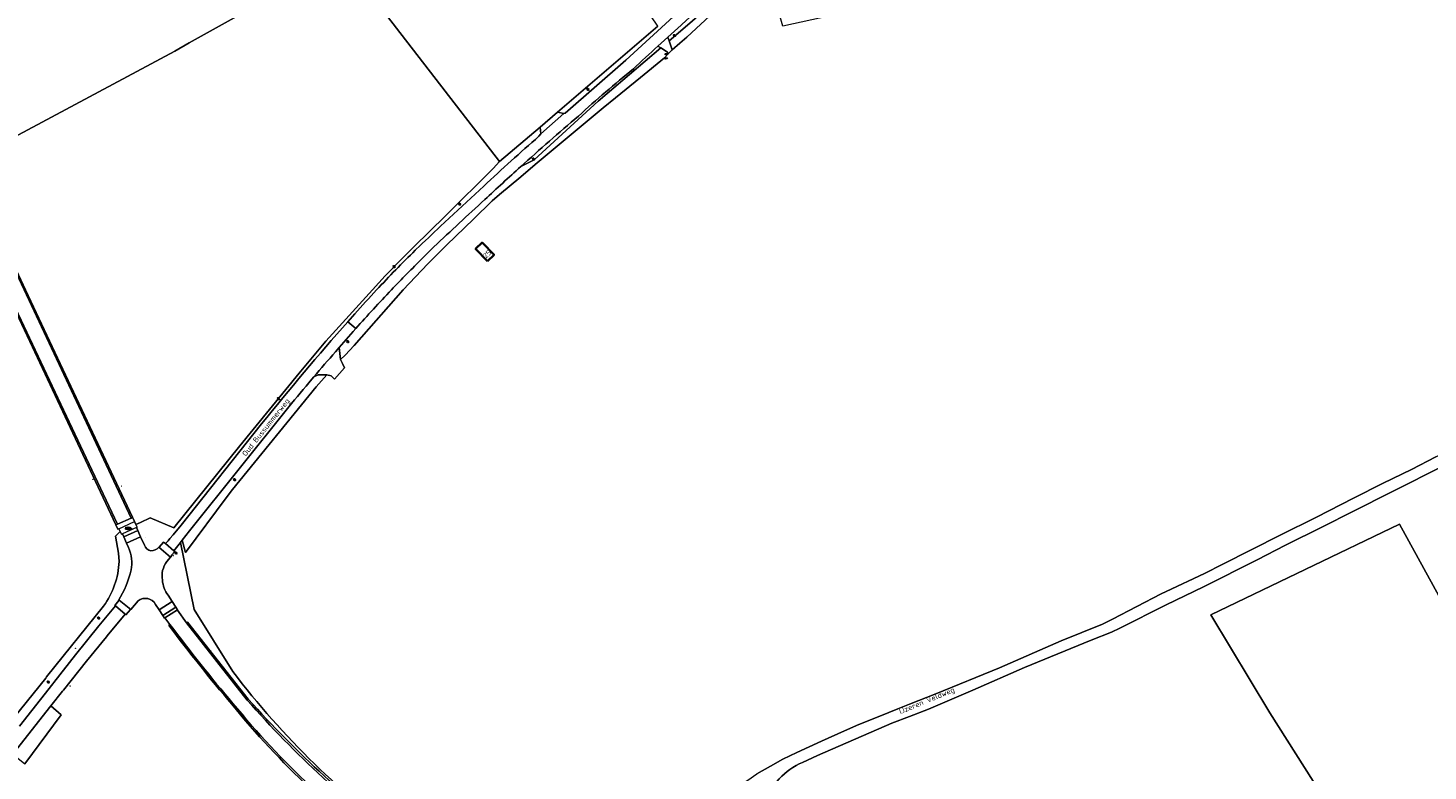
# Model space of a CAD drawing. Header units: metres. Extents: x 140853 to 145288, y 474558 to 480269.
# Tile 143 of 256: x 142611 to 143089, y 477586 to 477840. Entities that reach past the tile are written whole.
import ezdxf
from ezdxf.enums import TextEntityAlignment as Align

# ---------------------------------------------------------------- set-up
doc = ezdxf.new("R2010")
doc.units = ezdxf.units.M
doc.header["$MEASUREMENT"] = 0
for name, color, linetype, lineweight in [('B-WE-FV-GELEIDING_WILDROOSTER-G', 80, 'Continuous', 18), ('B-WE-FV-GELEIDING_WILDROOSTER-S', 80, 'Continuous', 18), ('B-WE-GR-BEPLANTING_CULTUUR_BOSPLANTSOEN-G', 90, 'GR-PLANTSOEN', 18), ('B-WE-GR-BOS_LOOF-G', 40, 'Continuous', 13), ('B-WE-GR-BOS_NAALD-G', 40, 'Continuous', 13), ('B-WE-GR-BOUWLAND-G', 80, 'Continuous', 13), ('B-WE-GR-GRAS-G', 60, 'Continuous', 13), ('B-WE-GR-GRAS_KRUIDENRIJK-G', 80, 'Continuous', 18), ('B-WE-GR-GROENVOORZIENING-G', 80, 'Continuous', 18), ('B-WE-GR-HEIDE-G', 200, 'Continuous', 13), ('B-WE-IE-TERREINAFSCHEIDING_KUNSTMATIG_HEKWERK-G', 20, 'IE-TERREINAFSCHEIDING-KUNSTMATIG', 18), ('B-WE-KL-ET_LS_OV_LICHTMAST-S', 190, 'Continuous', 18), ('B-WE-KL-WATER_PUT-S', 170, 'Continuous', 18), ('B-WE-OG-BEBOUWING-G', 7, 'Continuous', 35), ('B-WE-OG-BEBOUWING_HUISNUMMER-T18', 10, 'Continuous', 18), ('B-WE-OG-BEBOUWING_STRAATNAAM-T18', 10, 'Continuous', 18), ('B-WE-OG-TERREIN_ERF-G', 7, 'Continuous', 18), ('B-WE-VH-ONVERHARD-G', 252, 'Continuous', 18), ('B-WE-VH-VERHARDING_ASFALT-G', 252, 'Continuous', 18), ('B-WE-VH-VERHARDING_BEDRIJFSVLOERPLAAT-G', 252, 'Continuous', 18), ('B-WE-VH-VERHARDING_BETONSTRAATSTEEN-G', 252, 'Continuous', 18), ('B-WE-VH-VERHARDING_HALFVERHARDING_GRIND-G', 252, 'Continuous', 18), ('B-WE-VH-VERHARDING_STRAATBAKSTEEN-G', 252, 'Continuous', 18), ('X-XX-XX-ALGEMEEN-S', 7, 'Continuous', 18)]:
    doc.layers.add(name, color=color, linetype=linetype, lineweight=lineweight)
doc.styles.add('NLCS-ISO', font='txt')
doc.linetypes.add('GR-PLANTSOEN', pattern='A,0,[179,NLCS.shx,S=2,R=0,X=0,Y=0],-4', length=4)
doc.linetypes.add('IE-TERREINAFSCHEIDING-KUNSTMATIG', pattern='A,4,[82,NLCS.shx,S=0.75,R=90,X=0,Y=0],4,-2', length=10)

# ---------------------------------------------------------------- blocks, each defined once
blk = doc.blocks.new('SIE-WEG_AFVALBAK_TYPE_01')
for radius in [0.25, 0.156]:
    blk.add_circle((0, 0), radius)
blk = doc.blocks.new('B-SIE-WEG_LICHTMAST-SO')
at = {"ltscale": 0.1}
for p, q in [((-1.1, 0.6), (-2.2, 1.3)), ((0, 1.3), (0, 2.5)), ((1.1, 0.6), (2.2, 1.3)), ((-1.1, -0.6), (-2.2, -1.3)), ((0, -1.3), (0, -2.5)), ((1.1, -0.6), (2.2, -1.3))]:
    blk.add_line(p, q, dxfattribs=at)
at = {"flags": 128}
for points in [[(-1.2, 0.5), (1.2, 0.5)], [(-1.2, -0.5), (1.2, -0.5)]]:
    blk.add_lwpolyline(points, dxfattribs=at)
at = {"ltscale": 0.1}
blk.add_circle((0, 0), 1.27, dxfattribs=at)
at = {"style": 'NLCS-ISO'}
blk.add_attdef('TYPE', text='', height=1.8, dxfattribs=at).set_placement((0, 2.5), align=Align.BOTTOM_CENTER)
blk = doc.blocks.new('SKL-WATERLEIDINGPUT-SO')
at = {"color": 0, "linetype": 'ByBlock', "lineweight": 18}
blk.add_ellipse((0, 0), major_axis=(2.5, 0), ratio=0.54, dxfattribs=at)
at = {"color": 0, "linetype": 'ByBlock', "lineweight": 18, "style": 'NLCS-ISO'}
blk.add_text('wl', height=1.8, dxfattribs=at).set_placement((0, 0), align=Align.MIDDLE_CENTER)
blk = doc.blocks.new('SVH-ROOSTER-SO')
for p, q in [((-4.9, 1.5), (4.8, 1.5)), ((-3, 0), (-3, 2.5)), ((0, 0), (0, 2.9)), ((3, 0), (3, 2.5)), ((-5.6, 0), (5.7, 0)), ((-4.8, -1.5), (4.8, -1.5)), ((-3, -2.5), (-3, 0)), ((0, -3), (0, 0)), ((3, -2.5), (3, 0))]:
    blk.add_line(p, q)
blk.add_point((5.7, 0))
at = {"style": 'NLCS-ISO'}
blk.add_attdef('KLEUR', text='', height=1.8, dxfattribs=at).set_placement((7.3, 0), align=Align.MIDDLE_LEFT)

msp = doc.modelspace()

# ---------------------------------------------------------------- linework, layer by layer
at = {"layer": 'B-WE-FV-GELEIDING_WILDROOSTER-G', "ltscale": 0.2, "flags": 128}
for points in [[(142642.276, 477668.405), (142647.667, 477670.843)], [(142647.667, 477670.843), (142648.085, 477669.88)], [(142648.085, 477669.88), (142648.505, 477668.913)], [(142642.749, 477667.388), (142642.276, 477668.405)], [(142643.171, 477666.481), (142642.749, 477667.388)], [(142643.466, 477666.615), (142643.171, 477666.481)], [(142648.261, 477668.802), (142643.466, 477666.615)], [(142648.505, 477668.913), (142648.261, 477668.802)]]:
    msp.add_lwpolyline(points, dxfattribs=at)
at = {"layer": 'B-WE-GR-BEPLANTING_CULTUUR_BOSPLANTSOEN-G', "ltscale": 0.2, "flags": 128}
for points in [[(143486.384, 478172.812), (143480.556, 478175.008), (143379.222, 478198.307), (143238.925, 478241.405), (143229.36, 478235.529), (143287.716, 478217.565), (143265.756, 478144.143), (143188.365, 478170.998), (143178.556, 478121.189), (143153.844, 478128.445), (143169.081, 478207.615), (143163.037, 478205.437), (143145.191, 478199.744), (143127.145, 478194.718), (143113.357, 478191.522), (143099.492, 478188.675), (143088.475, 478186.673), (143077.638, 478149.747), (143233.477, 478102.471), (143236.543, 478101.541), (143221.656, 477979.844), (143165.504, 477981.586), (143164.371, 477981.621), (143164.371, 477981.173), (143164.28, 477980.197), (143164.149, 477974.953), (143194.22, 477974.203), (143267.163, 477974.079), (143306.769, 477974.011), (143311.679, 477956.369), (143308.475, 477950.477), (143264.976, 477937.496), (143173.431, 477910.177), (143129.555, 477897.083), (143023.446, 477873.939), (143000, 477868.825), (142869.03, 477840.139), (142862.913, 477861.758), (142861.399, 477859.863), (142836.238, 477836.363), (142833.866, 477834.373), (142831.25, 477832.067), (142829.851, 477830.701), (142828.618, 477829.372), (142820.497, 477822.648), (142811.879, 477815.645), (142807.761, 477812.173), (142784.53, 477792.86), (142779.547, 477788.654), (142772.278, 477782.591), (142769.836, 477780.487), (142763.413, 477774.207), (142754.289, 477765.378), (142748.126, 477759.218), (142747.786, 477758.878), (142739.43, 477750), (142722.704, 477731.031), (142719.61, 477727.659), (142718, 477726.179), (142718.649, 477724.85), (142719.298, 477723.325), (142715.93, 477719.474), (142714.762, 477720.586), (142713.282, 477720.939), (142709.647, 477716.847), (142681.113, 477681.769), (142679.247, 477679.381), (142665.07, 477660.215), (142663.896, 477664.421), (142663.303, 477663.673), (142667.946, 477640.834), (142681.216, 477619.6), (142681.216, 477619.6, 0.0763381), (142741.403, 477561.144), (142741.403, 477561.144, 0.2367689), (142774.215, 477555.709), (142774.215, 477555.709), (142789.805, 477560.918), (142816.748, 477570.782), (142816.748, 477570.782, -0.0441848), (142836.692, 477575.559), (142836.692, 477575.559), (142854.479, 477581.163), (142854.479, 477581.163, 0.0429709), (142857.142, 477582.469), (142857.142, 477582.469), (142860.17, 477584.57), (142864.83, 477587.241), (142869.049, 477589.621), (142873.877, 477591.896), (142882.254, 477595.792), (142890.178, 477599.342), (142895.092, 477601.51), (142902.261, 477604.314), (142908.328, 477606.825), (142912.339, 477608.449), (142921.363, 477611.941), (142943.073, 477620.901), (142964.135, 477630.016), (142978.274, 477635.825), (142979.628, 477636.417), (142981.685, 477637.453), (142998.294, 477646.097), (143000, 477646.905), (143013.134, 477653.103), (143019.392, 477656.289), (143039.007, 477666.221), (143051.332, 477672.337), (143064.046, 477678.815), (143074.15, 477683.915), (143083.766, 477688.602), (143092.142, 477692.901), (143110.335, 477701.891), (143119.799, 477706.622), (143127.196, 477710.242), (143131.586, 477712.322), (143143.29, 477717.419), (143151.241, 477720.905), (143157.655, 477723.946), (143168.1, 477729.307), (143175.689, 477733.182), (143194.419, 477742.589), (143208.957, 477750), (143211.403, 477751.247), (143218.663, 477753.845), (143228.868, 477756.7), (143230.493, 477757.108), (143234.403, 477757.823), (143243.187, 477758.696), (143245.625, 477758.851), (143248.774, 477758.804), (143255.63, 477758.202), (143258.576, 477758.002), (143260.912, 477757.699), (143262.944, 477757.346), (143266.854, 477756.893), (143270.969, 477756.034), (143274.626, 477755.378), (143280.162, 477754.266), (143280.162, 477754.266, 0.0750108), (143305.758, 477753.43), (143305.758, 477753.43), (143316.016, 477754.508), (143321.957, 477755.225), (143325.46, 477755.839), (143328.507, 477756.4), (143332.213, 477757.725), (143335.208, 477758.591), (143337.391, 477759.61), (143339.828, 477760.171), (143343.636, 477761.699), (143344.905, 477762.106), (143346.276, 477762.615), (143349.27, 477764.396), (143349.27, 477764.396, -0.0469972), (143350.945, 477765.617), (143350.945, 477765.617, -0.0659339), (143353.585, 477766.737), (143353.585, 477766.737), (143356.021, 477768.162), (143361.113, 477770.429), (143365.921, 477772.185), (143365.921, 477772.185, 0.0379722), (143366.784, 477772.542), (143366.784, 477772.542, 0.0413559), (143367.393, 477772.897), (143367.393, 477772.897, -0.0282897), (143368.306, 477773.507), (143368.306, 477773.507, -0.0713289), (143370.185, 477774.221), (143370.185, 477774.221), (143378.358, 477777.226), (143380.236, 477778.193), (143384.45, 477779.568), (143388.468, 477781.345), (143390.643, 477782.368), (143390.643, 477782.368, -0.0420375), (143392.115, 477783.182), (143392.115, 477783.182, -0.0471207), (143393.537, 477783.691), (143393.537, 477783.691, 0.0559923), (143394.908, 477784.15), (143394.908, 477784.15, 0.0765349), (143396.226, 477785.067), (143396.226, 477785.067), (143398.258, 477786.033), (143400.542, 477787.254), (143403.689, 477788.883), (143407.597, 477791.223), (143412.775, 477794.073), (143423.233, 477797.893), (143428.666, 477798.915), (143432.526, 477799.809), (143421.062, 477817.531), (143419.931, 477823.485), (143421.135, 477832.436), (143430.088, 477851.734), (143401.919, 477848.604), (143393.777, 477849.819), (143389.892, 477850.94), (143387.534, 477852.134), (143376.463, 477867.558), (143365.196, 477887.238), (143362.684, 477892.688), (143362.49, 477898.689), (143366.336, 477913.105), (143370.628, 477929.418), (143385.989, 477987.38), (143399.518, 477994.611), (143410.074, 477999.93), (143410.159, 478000), (143421.478, 478009.286), (143421.421, 478015.306), (143426.322, 478015.562), (143426.295, 478021.819), (143434.734, 478021.93), (143434.702, 478025.135), (143434.649, 478039.135), (143468.819, 478039.264), (143475.785, 478047.073), (143475.785, 478047.073, -0.0218076), (143481.897, 478053.615), (143481.897, 478053.615, -0.0929516), (143491.112, 478060.84), (143491.112, 478060.84), (143500, 478065.054), (143508.655, 478068.751), (143517.803, 478072.434), (143528.765, 478076.309), (143536.372, 478078.727), (143536.372, 478078.727, -0.013226), (143552.161, 478083.234), (143552.161, 478083.234), (143546.504, 478115.85), (143549.746, 478115.709), (143552.318, 478105.273), (143570.075, 478109.451), (143569.553, 478112.127), (143567.23, 478131.373), (143545.713, 478130.441), (143540.501, 478149.817), (143563.045, 478154.87), (143559.267, 478182.079), (143500, 478173.977), (143487.662, 478172.29), (143486.384, 478172.812)], [(142700.322, 477710.044), (142666.455, 477667.653), (142663.896, 477664.421), (142665.07, 477660.215), (142679.247, 477679.381), (142681.113, 477681.769), (142709.647, 477716.847), (142713.282, 477720.939), (142710.405, 477721.023), (142708.876, 477720.264), (142708.198, 477719.464), (142708.198, 477719.464, 0.0028987), (142700.322, 477710.044)]]:
    msp.add_lwpolyline(points, format="xyb", close=True, dxfattribs=at)
for points in [[(142862.55, 477863.042), (142854.678, 477856.562), (142837.348, 477841.184), (142830.197, 477835.096), (142831.25, 477832.067), (142833.866, 477834.373), (142836.238, 477836.363), (142861.399, 477859.863), (142862.913, 477861.758), (142862.55, 477863.042)], [(142764.142, 477764.004), (142766.333, 477766.169), (142770.437, 477762.014), (142768.246, 477759.849), (142764.142, 477764.004)]]:
    msp.add_lwpolyline(points, close=True, dxfattribs=at)
at = {"layer": 'B-WE-GR-BOS_LOOF-G', "ltscale": 0.2, "flags": 128}
msp.add_lwpolyline([(142661.432, 477831.634), (142590.022, 477793.479), (142610.393, 477750), (142646.982, 477672.298), (142647.667, 477670.843), (142648.085, 477669.88), (142649.617, 477670.557), (142652.939, 477672.098), (142661.031, 477668.635), (142683.621, 477696.733), (142703.886, 477721.544), (142712.981, 477732.516), (142728.864, 477750), (142733.282, 477754.863), (142739.019, 477760.75), (142742.747, 477764.423), (142743.089, 477764.76), (142753.838, 477775.351), (142770.135, 477791.509), (142772.341, 477793.837), (142718.6, 477863.599), (142666.338, 477834.441), (142661.432, 477831.634)], close=True, dxfattribs=at)
at = {"layer": 'B-WE-GR-BOS_NAALD-G', "ltscale": 0.2, "flags": 128}
msp.add_lwpolyline([(142608.333, 477600.938), (142619.765, 477615.43), (142620.034, 477615.828), (142627.487, 477625.269), (142635.414, 477635.204), (142641.077, 477641.991), (142640.851, 477642.184), (142642.236, 477643.836), (142642.112, 477643.907), (142642.112, 477643.907, 0.0903542), (142646.424, 477654.352), (142646.424, 477654.352, 0.0691652), (142646.63, 477658.082), (142646.63, 477658.082, 0.0931181), (142645.554, 477661.929), (142645.554, 477661.929), (142644.898, 477663.402), (142643.927, 477665.58), (142643.466, 477666.615), (142643.171, 477666.481), (142642.749, 477667.388), (142641.142, 477665.841), (142642.149, 477660.057), (142642.387, 477657.155), (142642.387, 477657.155, -0.1426662), (142637.08, 477641.952), (142637.08, 477641.952), (142617.593, 477617.743), (142617.291, 477617.368), (142601.965, 477598.281)], format="xyb", dxfattribs=at)
at = {"layer": 'B-WE-GR-BOUWLAND-G', "ltscale": 0.2, "flags": 128}
msp.add_lwpolyline([(143083.024, 477528.497), (143110.277, 477490.132), (143123.903, 477480.607), (143134.354, 477475.315), (143141.762, 477468.569), (143146.789, 477462.086), (143222.923, 477519.104), (143206.056, 477536.699), (143180.788, 477556.543), (143162.267, 477570.698), (143124.696, 477602.977), (143105.911, 477622.159), (143079.712, 477669.927), (143015.304, 477638.943), (143035.399, 477605.491), (143070.192, 477550.722), (143083.024, 477528.497)], close=True, dxfattribs=at)
at = {"layer": 'B-WE-GR-GRAS-G', "ltscale": 0.2, "flags": 128}
msp.add_lwpolyline([(142590.022, 477793.479), (142661.432, 477831.634), (142666.338, 477834.441), (142718.6, 477863.599)], dxfattribs=at)
at = {"layer": 'B-WE-GR-GRAS_KRUIDENRIJK-G', "ltscale": 0.2, "flags": 128}
for points in [[(142641.291, 477669.717), (142641.782, 477669.948), (142604.062, 477750), (142500, 477972.373), (142495.86, 477981.114), (142495.406, 477980.891), (142500, 477971.169), (142507.172, 477955.992), (142603.565, 477750), (142611.835, 477732.401), (142641.291, 477669.717)], [(142609.896, 477750), (142646.431, 477672.039), (142646.982, 477672.298), (142610.393, 477750), (142590.022, 477793.479), (142512.81, 477958.278), (142501.756, 477981.944), (142501.24, 477981.959), (142512.403, 477958.087), (142609.896, 477750)]]:
    msp.add_lwpolyline(points, close=True, dxfattribs=at)
msp.add_lwpolyline([(142722.31, 477735.801), (142717.519, 477730.33), (142718, 477726.179), (142719.61, 477727.659), (142722.704, 477731.031), (142739.43, 477750), (142747.786, 477758.878), (142748.126, 477759.218), (142754.289, 477765.378), (142763.413, 477774.207), (142769.836, 477780.487), (142772.278, 477782.591), (142779.547, 477788.654), (142784.53, 477792.86), (142807.761, 477812.173), (142811.879, 477815.645), (142820.497, 477822.648), (142828.618, 477829.372), (142829.851, 477830.701), (142829.721, 477831.21), (142827.389, 477832.705), (142806.037, 477814.525), (142784.191, 477794.432), (142779.541, 477792.14), (142779.541, 477792.14, 0.0048843), (142767.282, 477780.852), (142767.282, 477780.852, 0.0069763), (142749.909, 477764.685), (142749.909, 477764.685), (142746.338, 477761.185), (142745.996, 477760.847), (142745.996, 477760.847, 0.0071226), (142735.36, 477750), (142735.36, 477750, 0.0083985), (142723.197, 477736.8), (142723.197, 477736.8), (142722.31, 477735.801)], format="xyb", close=True, dxfattribs=at)
msp.add_lwpolyline([(142741.403, 477561.144, -0.0763381), (142681.216, 477619.6), (142681.216, 477619.6), (142667.946, 477640.834), (142663.303, 477663.673), (142661.081, 477660.866), (142661.385, 477660.622), (142660.313, 477659.314), (142660.414, 477659.228), (142659.966, 477658.682), (142658.699, 477657.136), (142658.699, 477657.136, 0.2197777), (142657.154, 477650.853), (142657.154, 477650.853, 0.1359099), (142659.09, 477645.644), (142659.09, 477645.644), (142660.453, 477643.555), (142661.769, 477641.537), (142662.346, 477640.653), (142662.376, 477640.607), (142662.291, 477640.543), (142665.361, 477636.229), (142665.715, 477636.507), (142686.498, 477610.126), (142686.498, 477610.126, 0.046933), (142740.645, 477560.253)], format="xyb", dxfattribs=at)
at = {"layer": 'B-WE-GR-GROENVOORZIENING-G', "ltscale": 0.2, "flags": 128}
for points in [[(142830.197, 477835.096), (142837.348, 477841.184), (142854.678, 477856.562), (142862.55, 477863.042), (142877.643, 477875.465), (142874.841, 477876.426), (142874.734, 477876.328), (142874.098, 477875.756), (142872.557, 477874.376), (142872.557, 477874.376, -0.0060962), (142864.392, 477867.28), (142864.392, 477867.28, 0.0094691), (142834.378, 477840.48), (142834.378, 477840.48), (142829.752, 477836.374), (142830.197, 477835.096)], [(142799.283, 477809.415, 0.007753), (142779.541, 477792.14), (142779.541, 477792.14), (142784.191, 477794.432), (142806.037, 477814.525), (142827.389, 477832.705), (142826.402, 477833.338), (142826.402, 477833.338, 0.005461), (142818.073, 477825.559), (142818.073, 477825.559, 0.0157447), (142799.283, 477809.415)], [(142785.748, 477802.497), (142786.39, 477803.35), (142786.132, 477805.677), (142772.341, 477793.837), (142770.135, 477791.509), (142753.838, 477775.351), (142743.089, 477764.76), (142742.747, 477764.423), (142739.019, 477760.75), (142733.282, 477754.863), (142728.864, 477750), (142712.981, 477732.516), (142703.886, 477721.544), (142683.621, 477696.733), (142661.031, 477668.635), (142652.939, 477672.098), (142649.617, 477670.557), (142648.085, 477669.88), (142648.505, 477668.913), (142648.261, 477668.802), (142648.722, 477667.782), (142649.707, 477665.603), (142650.986, 477662.772), (142650.986, 477662.772, 0.2777716), (142653.215, 477660.861), (142653.215, 477660.861, 0.2159137), (142655.904, 477662.073), (142655.904, 477662.073), (142655.933, 477662.107), (142656.008, 477662.045), (142657.529, 477663.799), (142658.166, 477663.309), (142659.108, 477664.298), (142659.703, 477665.053), (142660.806, 477666.259), (142663.538, 477669.644), (142691.053, 477704.191), (142691.053, 477704.191, -0.0133978), (142720.519, 477739.136), (142720.519, 477739.136), (142722.902, 477741.802), (142722.902, 477741.802, -0.0070517), (142730.306, 477750), (142730.306, 477750, -0.0120968), (142743.532, 477763.558), (142743.532, 477763.558), (142743.876, 477763.893), (142743.876, 477763.893, -0.00737), (142752.177, 477771.745), (142752.177, 477771.745), (142766.961, 477785.513), (142766.961, 477785.513, -0.0104277), (142785.748, 477802.497)]]:
    msp.add_lwpolyline(points, format="xyb", close=True, dxfattribs=at)
msp.add_lwpolyline([(142826.327, 477840.186), (142792.051, 477810.758), (142794.261, 477810.288), (142794.714, 477810.4), (142815.474, 477828.485), (142831.779, 477843.406)], dxfattribs=at)
msp.add_lwpolyline([(143095.225, 477690.14), (143077.138, 477681.003), (143063.831, 477674.257), (143053.381, 477668.996), (143040.811, 477662.723), (143031.153, 477657.786), (143012.72, 477648.488), (143000, 477642.402), (142984.213, 477634.413), (142981.375, 477633.038), (142974.445, 477630.348), (142951.67, 477620.91), (142934.027, 477613.178), (142918.844, 477606.708), (142912.337, 477604.185), (142906.357, 477601.936), (142880.905, 477590.932), (142875.835, 477588.549), (142875.835, 477588.549, 0.2120021), (142862.798, 477574.586)], format="xyb", dxfattribs=at)
msp.add_lwpolyline([(143141.762, 477468.569), (143134.354, 477475.315), (143123.903, 477480.607), (143110.277, 477490.132), (143083.024, 477528.497), (143070.192, 477550.722), (143035.399, 477605.491), (143015.304, 477638.943), (143079.712, 477669.927), (143105.911, 477622.159), (143124.696, 477602.977), (143162.267, 477570.698), (143180.788, 477556.543), (143206.056, 477536.699), (143222.923, 477519.104), (143146.789, 477462.086), (143141.762, 477468.569)], close=True, dxfattribs=at)
at = {"layer": 'B-WE-GR-HEIDE-G', "ltscale": 0.2, "flags": 128}
for points in [[(142601.965, 477598.281), (142617.291, 477617.368), (142617.593, 477617.743), (142637.08, 477641.952), (142637.08, 477641.952, 0.1426662), (142642.387, 477657.155), (142642.387, 477657.155), (142642.149, 477660.057), (142641.142, 477665.841), (142642.749, 477667.388), (142642.276, 477668.405), (142641.976, 477668.26), (142641.291, 477669.717), (142611.835, 477732.401), (142603.565, 477750)], [(142737.201, 477554.986, -0.0641735), (142680.872, 477608.391), (142680.872, 477608.391, -0.0160102), (142659.361, 477635.403), (142659.361, 477635.403), (142659.722, 477635.672), (142657.999, 477637.909), (142657.86, 477637.83), (142657.29, 477638.71), (142655.993, 477640.711), (142654.824, 477642.516), (142654.824, 477642.516, 0.468366), (142648.867, 477643.726), (142648.867, 477643.726), (142646.336, 477640.732), (142646.296, 477640.685), (142646.214, 477640.769), (142644.707, 477638.98), (142644.482, 477639.182), (142638.338, 477631.742), (142638.066, 477631.448), (142631.248, 477623.096), (142623.383, 477613.202), (142623.072, 477612.84), (142619.095, 477607.846), (142622.619, 477604.838), (142610.142, 477588.069)]]:
    msp.add_lwpolyline(points, format="xyb", dxfattribs=at)
at = {"layer": 'B-WE-IE-TERREINAFSCHEIDING_KUNSTMATIG_HEKWERK-G', "ltscale": 0.2, "flags": 128}
for points in [[(142772.341, 477793.837), (142718.6, 477863.599)], [(142792.051, 477810.758), (142826.327, 477840.186)], [(142786.132, 477805.677), (142792.051, 477810.758)], [(142772.341, 477793.837), (142786.132, 477805.677)], [(142753.838, 477775.351), (142770.135, 477791.509), (142772.341, 477793.837)], [(142743.089, 477764.76), (142753.838, 477775.351)], [(142728.864, 477750), (142733.282, 477754.863), (142739.019, 477760.75)], [(142739.019, 477760.75), (142742.747, 477764.423)], [(142742.747, 477764.423), (142743.089, 477764.76)], [(142648.085, 477669.88), (142649.617, 477670.557), (142652.939, 477672.098), (142661.031, 477668.635), (142683.621, 477696.733), (142703.886, 477721.544), (142712.981, 477732.516), (142728.864, 477750)], [(142641.142, 477665.841), (142642.749, 477667.388)], [(142642.387, 477657.155), (142642.149, 477660.057), (142641.142, 477665.841)], [(142617.593, 477617.743), (142637.08, 477641.952)], [(142601.965, 477598.281), (142617.291, 477617.368)], [(142617.593, 477617.743), (142617.291, 477617.368)]]:
    msp.add_lwpolyline(points, dxfattribs=at)
msp.add_lwpolyline([(142637.08, 477641.952, 0.1426662), (142642.387, 477657.155)], format="xyb", dxfattribs=at)
at = {"layer": 'B-WE-OG-BEBOUWING-G', "ltscale": 0.2, "flags": 128}
msp.add_lwpolyline([(142768.246, 477759.849), (142770.437, 477762.014), (142766.333, 477766.169), (142764.142, 477764.004), (142768.246, 477759.849)], close=True, dxfattribs=at)
at = {"layer": 'B-WE-OG-TERREIN_ERF-G', "ltscale": 0.2, "flags": 128}
msp.add_lwpolyline([(142772.341, 477793.837), (142786.132, 477805.677), (142792.051, 477810.758), (142826.327, 477840.186), (142808.893, 477866.083), (142776.316, 477921.604), (142751.007, 477965.724), (142750.927, 477965.808), (142707.302, 477939.662), (142708.958, 477936.756), (142743.394, 477877.432), (142718.6, 477863.599), (142772.341, 477793.837)], close=True, dxfattribs=at)
at = {"layer": 'B-WE-VH-ONVERHARD-G', "ltscale": 0.2, "flags": 128}
for points in [[(142831.25, 477832.067), (142830.197, 477835.096), (142829.752, 477836.374), (142826.402, 477833.338), (142827.389, 477832.705), (142829.721, 477831.21), (142829.851, 477830.701), (142831.25, 477832.067)], [(142606.06, 477591.369), (142610.142, 477588.069), (142622.619, 477604.838), (142619.095, 477607.846), (142606.06, 477591.369)]]:
    msp.add_lwpolyline(points, close=True, dxfattribs=at)
msp.add_lwpolyline([(143092.142, 477692.901), (143083.766, 477688.602), (143074.15, 477683.915), (143064.046, 477678.815), (143051.332, 477672.337), (143039.007, 477666.221), (143019.392, 477656.289), (143013.134, 477653.103), (143000, 477646.905), (142998.294, 477646.097), (142981.685, 477637.453), (142979.628, 477636.417), (142978.274, 477635.825), (142964.135, 477630.016), (142943.073, 477620.901), (142921.363, 477611.941), (142912.339, 477608.449), (142908.328, 477606.825), (142902.261, 477604.314), (142895.092, 477601.51), (142890.178, 477599.342), (142882.254, 477595.792), (142873.877, 477591.896), (142869.049, 477589.621), (142864.83, 477587.241), (142860.17, 477584.57)], dxfattribs=at)
msp.add_lwpolyline([(142862.798, 477574.586, -0.2120021), (142875.835, 477588.549), (142875.835, 477588.549), (142880.905, 477590.932), (142906.357, 477601.936), (142912.337, 477604.185), (142918.844, 477606.708), (142934.027, 477613.178), (142951.67, 477620.91), (142974.445, 477630.348), (142981.375, 477633.038), (142984.213, 477634.413), (143000, 477642.402), (143012.72, 477648.488), (143031.153, 477657.786), (143040.811, 477662.723), (143053.381, 477668.996), (143063.831, 477674.257), (143077.138, 477681.003), (143095.225, 477690.14)], format="xyb", dxfattribs=at)
at = {"layer": 'B-WE-VH-VERHARDING_ASFALT-G', "ltscale": 0.2, "flags": 128}
msp.add_lwpolyline([(142500, 477972.373), (142604.062, 477750), (142641.782, 477669.948), (142646.431, 477672.039), (142609.896, 477750), (142512.403, 477958.087), (142501.24, 477981.959), (142500, 477984.593), (142492.748, 478000), (142488.219, 478009.544), (142483.464, 478007.303), (142486.914, 478000), (142495.86, 477981.114), (142500, 477972.373)], close=True, dxfattribs=at)
for points in [[(142831.779, 477843.406), (142815.474, 477828.485), (142794.714, 477810.4), (142794.261, 477810.288), (142786.39, 477803.35), (142785.748, 477802.497), (142785.748, 477802.497, 0.0104277), (142766.961, 477785.513), (142766.961, 477785.513), (142752.177, 477771.745), (142752.177, 477771.745, 0.00737), (142743.876, 477763.893), (142743.876, 477763.893), (142743.532, 477763.558), (142743.532, 477763.558, 0.0120968), (142730.306, 477750), (142730.306, 477750, 0.0070517), (142722.902, 477741.802), (142722.902, 477741.802), (142720.519, 477739.136), (142723.197, 477736.8), (142723.197, 477736.8, -0.0083985), (142735.36, 477750), (142735.36, 477750, -0.0071226), (142745.996, 477760.847), (142745.996, 477760.847), (142746.338, 477761.185), (142749.909, 477764.685), (142749.909, 477764.685, -0.0069763), (142767.282, 477780.852), (142767.282, 477780.852, -0.0048843), (142779.541, 477792.14), (142779.541, 477792.14, -0.007753), (142799.283, 477809.415), (142799.283, 477809.415, -0.0157447), (142818.073, 477825.559), (142818.073, 477825.559, -0.005461), (142826.402, 477833.338), (142826.402, 477833.338), (142829.752, 477836.374), (142834.378, 477840.48)], [(142740.481, 477559.865, -0.0551669), (142686.145, 477609.848), (142686.145, 477609.848), (142665.361, 477636.229), (142662.291, 477640.543), (142662.376, 477640.607), (142662.346, 477640.653), (142657.999, 477637.909), (142659.722, 477635.672), (142659.722, 477635.672, 0.0160283), (142681.215, 477608.682), (142681.215, 477608.682, 0.0613132), (142737.556, 477555.406)]]:
    msp.add_lwpolyline(points, format="xyb", dxfattribs=at)
msp.add_lwpolyline([(142717.519, 477730.33), (142722.31, 477735.801), (142723.197, 477736.8), (142720.519, 477739.136), (142720.519, 477739.136, 0.0133978), (142691.053, 477704.191), (142691.053, 477704.191), (142663.538, 477669.644), (142660.806, 477666.259), (142659.703, 477665.053), (142659.108, 477664.298), (142658.166, 477663.309), (142661.081, 477660.866), (142663.303, 477663.673), (142663.896, 477664.421), (142666.455, 477667.653), (142700.322, 477710.044), (142700.322, 477710.044, -0.0028987), (142708.198, 477719.464), (142708.198, 477719.464), (142708.876, 477720.264), (142708.876, 477720.264, -0.0025645), (142716.252, 477728.871), (142716.252, 477728.871), (142717.519, 477730.33)], format="xyb", close=True, dxfattribs=at)
msp.add_lwpolyline([(142606.06, 477591.369), (142619.095, 477607.846), (142623.072, 477612.84), (142623.383, 477613.202), (142631.248, 477623.096), (142638.066, 477631.448), (142638.338, 477631.742), (142644.482, 477639.182), (142641.077, 477641.991), (142635.414, 477635.204), (142627.487, 477625.269), (142620.034, 477615.828), (142619.765, 477615.43), (142619.765, 477615.43), (142608.333, 477600.938)], dxfattribs=at)
at = {"layer": 'B-WE-VH-VERHARDING_BEDRIJFSVLOERPLAAT-G', "ltscale": 0.2, "flags": 128}
for points in [[(142644.898, 477663.402), (142649.707, 477665.603), (142648.722, 477667.782), (142643.927, 477665.58), (142644.898, 477663.402)], [(142655.933, 477662.107), (142655.904, 477662.073), (142659.966, 477658.682), (142660.414, 477659.228), (142660.313, 477659.314), (142661.385, 477660.622), (142661.081, 477660.866), (142658.166, 477663.309), (142657.529, 477663.799), (142656.008, 477662.045), (142655.933, 477662.107)], [(142642.236, 477643.836), (142640.851, 477642.184), (142641.077, 477641.991), (142644.482, 477639.182), (142644.707, 477638.98), (142646.214, 477640.769), (142646.296, 477640.685), (142646.336, 477640.732), (142642.382, 477644.023), (142642.236, 477643.836)], [(142657.29, 477638.71), (142661.769, 477641.537), (142660.453, 477643.555), (142655.993, 477640.711), (142657.29, 477638.71)]]:
    msp.add_lwpolyline(points, close=True, dxfattribs=at)
at = {"layer": 'B-WE-VH-VERHARDING_BETONSTRAATSTEEN-G', "ltscale": 0.2, "flags": 128}
for points in [[(142641.782, 477669.948), (142641.291, 477669.717), (142641.976, 477668.26), (142642.276, 477668.405), (142642.749, 477667.388), (142643.171, 477666.481), (142643.466, 477666.615), (142643.927, 477665.58), (142648.722, 477667.782), (142648.261, 477668.802), (142648.505, 477668.913), (142648.085, 477669.88), (142647.667, 477670.843), (142646.982, 477672.298), (142646.431, 477672.039), (142641.782, 477669.948)], [(142661.769, 477641.537), (142657.29, 477638.71), (142657.86, 477637.83), (142657.999, 477637.909), (142662.346, 477640.653), (142661.769, 477641.537)], [(142686.498, 477610.126), (142665.715, 477636.507), (142665.361, 477636.229), (142686.145, 477609.848), (142686.498, 477610.126)]]:
    msp.add_lwpolyline(points, close=True, dxfattribs=at)
for points in [[(142658.699, 477657.136), (142659.966, 477658.682), (142655.904, 477662.073), (142655.904, 477662.073, -0.2159137), (142653.215, 477660.861), (142653.215, 477660.861, -0.2777716), (142650.986, 477662.772), (142650.986, 477662.772), (142649.707, 477665.603), (142644.898, 477663.402), (142645.554, 477661.929), (142645.554, 477661.929, -0.0931181), (142646.63, 477658.082), (142646.63, 477658.082, -0.0691652), (142646.424, 477654.352), (142646.424, 477654.352, -0.0903542), (142642.112, 477643.907), (142642.112, 477643.907), (142642.236, 477643.836), (142642.382, 477644.023), (142646.336, 477640.732), (142648.867, 477643.726), (142648.867, 477643.726, -0.468366), (142654.824, 477642.516), (142654.824, 477642.516), (142655.993, 477640.711), (142660.453, 477643.555), (142659.09, 477645.644), (142659.09, 477645.644, -0.1359099), (142657.154, 477650.853), (142657.154, 477650.853, -0.2197777), (142658.699, 477657.136)], [(142740.481, 477559.865, 0.3027633), (142774.792, 477554.553), (142774.792, 477554.553), (142774.596, 477555.104), (142774.596, 477555.104, -0.2971012), (142740.645, 477560.253), (142740.645, 477560.253, -0.046933), (142686.498, 477610.126), (142686.498, 477610.126), (142686.145, 477609.848), (142686.145, 477609.848, 0.0551669), (142740.481, 477559.865)]]:
    msp.add_lwpolyline(points, format="xyb", close=True, dxfattribs=at)
msp.add_lwpolyline([(142737.556, 477555.406, -0.0613132), (142681.215, 477608.682), (142681.215, 477608.682, -0.0160283), (142659.722, 477635.672), (142659.722, 477635.672), (142659.361, 477635.403), (142659.361, 477635.403, 0.0160102), (142680.872, 477608.391), (142680.872, 477608.391, 0.0641735), (142737.201, 477554.986)], format="xyb", dxfattribs=at)
at = {"layer": 'B-WE-VH-VERHARDING_HALFVERHARDING_GRIND-G', "ltscale": 0.2, "flags": 128}
msp.add_lwpolyline([(142794.261, 477810.288), (142792.051, 477810.758), (142786.132, 477805.677), (142786.39, 477803.35), (142794.261, 477810.288)], close=True, dxfattribs=at)
at = {"layer": 'B-WE-VH-VERHARDING_STRAATBAKSTEEN-G', "ltscale": 0.2, "flags": 128}
msp.add_lwpolyline([(142708.876, 477720.264), (142710.405, 477721.023), (142713.282, 477720.939), (142714.762, 477720.586), (142715.93, 477719.474), (142719.298, 477723.325), (142718.649, 477724.85), (142718, 477726.179), (142717.519, 477730.33), (142716.252, 477728.871), (142716.252, 477728.871, 0.0025645), (142708.876, 477720.264)], format="xyb", close=True, dxfattribs=at)

# ---------------------------------------------------------------- block references
at = {"layer": 'B-WE-FV-GELEIDING_WILDROOSTER-S', "xscale": 0.2, "yscale": 0.2, "zscale": 0.2}
msp.add_blockref('SVH-ROOSTER-SO', (142645.448, 477668.511), dxfattribs=at)
at = {"layer": 'B-WE-KL-ET_LS_OV_LICHTMAST-S', "xscale": 0.2, "yscale": 0.2, "zscale": 0.2}
for p in [(142832.033, 477836.955), (142802.438, 477818.524), (142783.903, 477794.71), (142758.592, 477779.339), (142736.342, 477757.975), (142720.517, 477732.324), (142696.78, 477712.835), (142681.808, 477685.128), (142661.757, 477660.077), (142635.368, 477637.862), (142618.125, 477615.992)]:
    msp.add_blockref('B-SIE-WEG_LICHTMAST-SO', p, dxfattribs=at)
at = {"layer": 'B-WE-KL-WATER_PUT-S', "xscale": 0.2, "yscale": 0.2, "zscale": 0.2}
for p in [(142829.167, 477829.151), (142829.291, 477830.574)]:
    msp.add_blockref('SKL-WATERLEIDINGPUT-SO', p, dxfattribs=at)
at = {"layer": 'X-XX-XX-ALGEMEEN-S', "xscale": 0.2, "yscale": 0.2, "zscale": 0.2}
for p in [(142633.436, 477685.293), (142643.215, 477682.932), (142640.129, 477672.832), (142651.495, 477665.388), (142660.882, 477659.247), (142627.484, 477627.514), (142673.725, 477626.526), (142625.59, 477614.601)]:
    msp.add_blockref('SIE-WEG_AFVALBAK_TYPE_01', p, dxfattribs=at)

# ---------------------------------------------------------------- texts
at = {"layer": 'B-WE-OG-BEBOUWING_HUISNUMMER-T18', "style": 'NLCS-ISO'}
msp.add_text('25', height=1.8, rotation=44.7, dxfattribs=at).set_placement((142768.049, 477762.241), align=Align.MIDDLE_CENTER)
at = {"layer": 'B-WE-OG-BEBOUWING_STRAATNAAM-T18', "style": 'NLCS-ISO'}
for s, rotation, p in [('Oud Bussummerweg', 51.5, (142692.47, 477703.066)), ('IJzeren Veldweg', 22.4, (142918.254, 477609.684))]:
    msp.add_text(s, height=1.8, rotation=rotation, dxfattribs=at).set_placement(p, align=Align.MIDDLE_CENTER)

doc.saveas('drawing.dxf')
